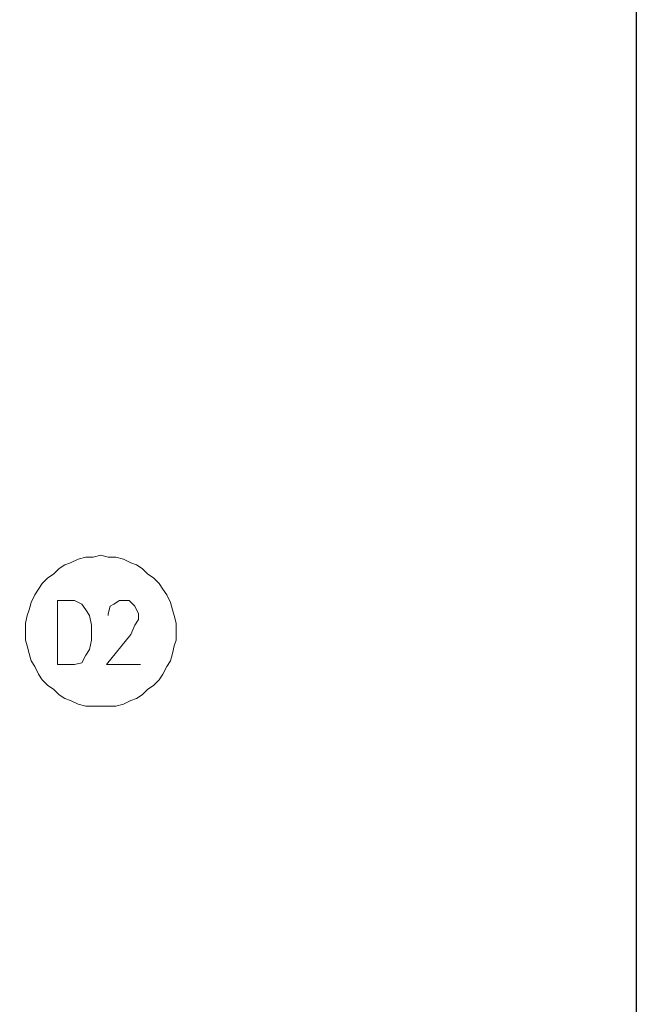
# Model space of a CAD drawing. Header units: centimetres. Extents: x -16053 to 7031, y -7778 to 254.
# Tile 43 of 256: x -10587 to -10395, y -4891 to -4584. Entities that reach past the tile are written whole.
import ezdxf

# ---------------------------------------------------------------- set-up
doc = ezdxf.new("R2010")
doc.units = ezdxf.units.CM
doc.header["$MEASUREMENT"] = 0
doc.layers.add('konstrukcja', color=250, linetype='CONTINUOUS', lineweight=15)
doc.layers.add('OPISY ELEKTRYCZNE', color=120, linetype='CONTINUOUS')

msp = doc.modelspace()

# ---------------------------------------------------------------- linework, layer by layer
at = {"layer": 'konstrukcja', "linetype": 'Continuous'}
for points in [[(-10561.782, -4750.683), (-10564.136, -4751.272), (-10566.49, -4751.272), (-10568.844, -4751.86), (-10571.198, -4753.037), (-10572.964, -4753.626), (-10574.729, -4754.803), (-10576.494, -4756.568), (-10578.26, -4757.745), (-10580.025, -4759.511), (-10581.202, -4761.276), (-10582.379, -4763.042), (-10583.556, -4765.395), (-10584.145, -4767.749), (-10584.733, -4769.515), (-10585.322, -4771.869), (-10585.322, -4774.223), (-10585.322, -4777.165), (-10584.733, -4778.931), (-10584.145, -4781.285), (-10583.556, -4783.638), (-10582.379, -4785.404), (-10581.202, -4787.758), (-10580.025, -4789.523), (-10578.26, -4791.289), (-10576.494, -4792.466), (-10574.729, -4794.231), (-10572.964, -4795.408), (-10571.198, -4795.997), (-10568.844, -4797.174), (-10566.49, -4797.762), (-10564.136, -4797.762), (-10561.782, -4797.762), (-10559.428, -4797.762), (-10557.074, -4797.762), (-10554.72, -4797.174), (-10552.367, -4795.997), (-10550.601, -4795.408), (-10548.836, -4794.231), (-10547.07, -4792.466), (-10545.305, -4791.289), (-10543.539, -4789.523), (-10542.362, -4787.758), (-10541.185, -4785.404), (-10540.008, -4783.638), (-10539.42, -4781.285), (-10538.831, -4778.931), (-10538.243, -4777.165), (-10538.243, -4774.223), (-10538.243, -4771.869), (-10538.831, -4769.515), (-10539.42, -4767.749), (-10540.008, -4765.395), (-10541.185, -4763.042), (-10542.362, -4761.276), (-10543.539, -4759.511), (-10545.305, -4757.745), (-10547.07, -4756.568), (-10548.836, -4754.803), (-10550.601, -4753.626), (-10552.367, -4753.037), (-10554.72, -4751.86), (-10557.074, -4751.272), (-10559.428, -4751.272), (-10561.782, -4750.683)], [(-10575.317, -4784.815), (-10575.317, -4764.807), (-10570.021, -4764.807), (-10567.667, -4765.984), (-10566.49, -4767.749), (-10565.313, -4769.515), (-10564.725, -4772.457), (-10564.725, -4777.165), (-10565.313, -4780.108), (-10566.49, -4781.873), (-10567.667, -4784.227), (-10570.021, -4784.815), (-10575.317, -4784.815)], [(-10559.428, -4769.515), (-10559.428, -4768.926), (-10558.84, -4766.572), (-10557.663, -4765.984), (-10555.897, -4764.807), (-10552.955, -4764.807), (-10551.778, -4765.984), (-10551.19, -4766.572), (-10550.013, -4768.926), (-10550.013, -4770.692), (-10551.19, -4772.457), (-10552.367, -4775.4), (-10560.017, -4784.815), (-10549.424, -4784.815)]]:
    msp.add_lwpolyline(points, dxfattribs=at)
at = {"layer": 'OPISY ELEKTRYCZNE', "linetype": 'ByBlock'}
msp.add_lwpolyline([(-16053.303, 208.272), (-10394.63, 208.272), (-10394.63, -7195.77), (-16053.303, -7195.77)], close=True, dxfattribs=at)

doc.saveas('drawing.dxf')
